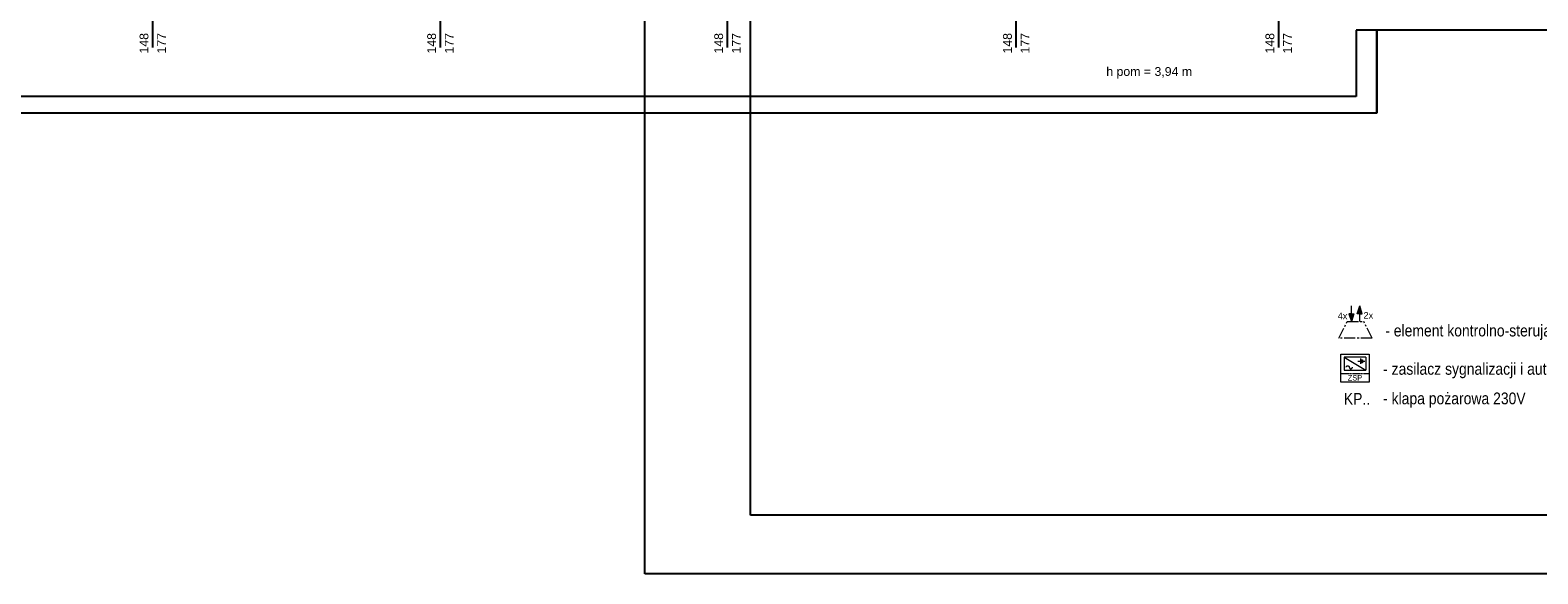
# Model space of a CAD drawing. Header units: millimetres. Extents: x -165365 to -33565, y 7406 to 103342.
# Tile 247 of 256: x -119377 to -93692, y 59977 to 69243. Entities that reach past the tile are written whole.
import ezdxf

# ---------------------------------------------------------------- set-up
doc = ezdxf.new("R2010")
doc.units = ezdxf.units.MM
doc.header["$MEASUREMENT"] = 0
for name, pattern in [('CENTER2', [28.575, 19.05, -3.175, 3.175, -3.175]), ('HIDDENX2', [0.75, 0.5, -0.25]), ('Wipeout_Contour', [1000, 0, -1000])]:
    doc.linetypes.add(name, pattern=pattern)
for name, color, linetype in [('ELEK OPIS', 140, 'Continuous'), ('Obiekt', 252, 'Continuous'), ('Strop', 252, 'Continuous'), ('Tekst', 252, 'Continuous'), ('Ściana', 252, 'Continuous')]:
    doc.layers.add(name, color=color, linetype=linetype)
doc.layers.add('Linia SSP', color=240, linetype='Continuous', lineweight=35)
doc.styles.add('Arial', font='arial.ttf')
doc.styles.add('Times new roman', font='arial.ttf')

# ---------------------------------------------------------------- blocks, each defined once
blk = doc.blocks.new('A$C67C5DD2D')
at = {"layer": 'Obiekt', "color": 252}
for p, q in [((48078, 1110), (48078, 1860)), ((52978, 1110), (52978, 1860)), ((57868, 1110), (57868, 1860)), ((62788, 1110), (62788, 1860)), ((67258, 1110), (67258, 1860))]:
    blk.add_line(p, q, dxfattribs=at)
at = {"layer": 'Strop', "flags": 128}
blk.add_lwpolyline([(39649, 29445, -0.017918), (47227, 28726, -0.007769), (50493, 28246), (50493, 28246, -0.034913), (68308, 24063, -0.031398), (82277, 18750, -0.003589), (83855, 18009, -0.015549), (90302, 14552, -0.016829), (97898, 9845), (97898, 6106), (90648, 6106), (90648, 1410), (68928, 1410), (68928, 0), (25198, 0)], format="xyb", dxfattribs=at)
at = {"layer": 'Obiekt', "color": 252, "char_height": 150, "attachment_point": 7, "rotation": 90, "style": 'Arial'}
for s, insert in [('\\A1;{\\fArial|b0|i0|c238|p38;148}', (48005, 1010)), ('\\A1;{\\fArial|b0|i0|c238|p38;177}', (48303, 1010)), ('\\A1;{\\fArial|b0|i0|c238|p38;148}', (52905, 1010)), ('\\A1;{\\fArial|b0|i0|c238|p38;177}', (53203, 1010)), ('\\A1;{\\fArial|b0|i0|c238|p38;148}', (57795, 1010)), ('\\A1;{\\fArial|b0|i0|c238|p38;177}', (58093, 1010)), ('\\A1;{\\fArial|b0|i0|c238|p38;148}', (62715, 1010)), ('\\A1;{\\fArial|b0|i0|c238|p38;177}', (63013, 1010)), ('\\A1;{\\fArial|b0|i0|c238|p38;148}', (67185, 1010)), ('\\A1;{\\fArial|b0|i0|c238|p38;177}', (67483, 1010))]:
    blk.add_mtext(s, dxfattribs=dict(at, insert=insert))
at = {"layer": 'Tekst', "color": 252, "insert": (65052, 779), "char_height": 150, "attachment_point": 2, "style": 'Times new roman'}
blk.add_mtext('\\A1;{\\fArial|b0|i0|c0|p38;h pom = 3,94 m}', dxfattribs=at)
at = {"color": 252, "linetype": 'Wipeout_Contour', "lineweight": 0, "ltscale": 391702.444646}
blk.add_wipeout([(68578, 1407), (68578, 280), (68928, 0), (68928, 1407)], dxfattribs=at).dxf.layer = 'Ściana'
at = {"layer": 'Ściana', "color": 252, "flags": 128}
for points in [[(68578, 1407), (68578, 280)], [(68928, 1407), (68578, 1407)], [(68928, 0), (68928, 1407)]]:
    blk.add_lwpolyline(points, dxfattribs=at)
at = {"color": 252, "linetype": 'Wipeout_Contour', "lineweight": 0, "ltscale": 477383.047514}
blk.add_wipeout([(68578, 280), (25538, 280), (25198, 0), (68928, 0)], dxfattribs=at).dxf.layer = 'Ściana'
at = {"layer": 'Ściana', "color": 252, "flags": 128}
for points in [[(68578, 280), (25538, 280)], [(25198, 0), (68928, 0)]]:
    blk.add_lwpolyline(points, dxfattribs=at)
blk = doc.blocks.new('4wej2wyj')
at = {"layer": 'Linia SSP', "linetype": 'CENTER2', "lineweight": 0}
blk.add_hatch(color=256, dxfattribs=at).paths.add_polyline_path([(-17.1, 41.5), (-21.1, 54.9), (-25.2, 41.5), (-21.1, 41.5)])
h = blk.add_hatch(color=256, dxfattribs=at)
h.paths.add_polyline_path([(-35.2, 28.2), (-31.2, 41.5), (-35.2, 41.5)])
h.paths.add_polyline_path([(-35.2, 28.2), (-35.2, 41.5), (-39.3, 41.5)])
for p, q in [((-35.2, 41.5), (-35.2, 54.9)), ((-25.2, 41.5), (-21.1, 54.9)), ((-17.1, 41.5), (-21.1, 54.9)), ((-56.4, 0), (-42.3, 28.2)), ((-42.3, 28.2), (-14.1, 28.2)), ((-35.2, 41.5), (-39.3, 41.5)), ((-39.3, 41.5), (-35.2, 28.2)), ((-35.2, 41.5), (-31.2, 41.5)), ((-31.2, 41.5), (-35.2, 28.2)), ((-21.1, 41.5), (-25.2, 41.5)), ((-21.1, 28.2), (-21.1, 41.5)), ((-21.1, 41.5), (-17.1, 41.5)), ((0, 0), (-14.1, 28.2)), ((0, 0), (-56.4, 0))]:
    blk.add_line(p, q, dxfattribs=at)
at = {"layer": 'Linia SSP', "linetype": 'CENTER2', "lineweight": 0, "style": 'Arial'}
for s, p in [('4x', (-58.6, 32.4)), ('2x', (-14.6, 33.4))]:
    blk.add_text(s, height=11.25, dxfattribs=at).set_placement(p)
blk = doc.blocks.new('ZSP')
at = {"layer": 'Linia SSP', "linetype": 'ByBlock', "lineweight": 0}
blk.add_hatch(color=256, dxfattribs=at).paths.add_polyline_path([(35.3, 38.3), (36.8, 38.3), (36.8, 32.8), (35.3, 32.8)])
at = {"layer": 'Linia SSP', "lineweight": 0}
for p, q in [((5.6, 42.4), (5.6, 20.6)), ((42.4, 42.4), (5.6, 42.4)), ((5.6, 42.4), (42.4, 20.6)), ((42.4, 42.4), (42.4, 20.6)), ((5.6, 20.6), (42.4, 20.6))]:
    blk.add_line(p, q, dxfattribs=at)
at = {"layer": 'Linia SSP', "linetype": 'ByBlock', "lineweight": 0}
for p, q in [((28.7, 35.7), (33.4, 35.7)), ((33.4, 40.4), (33.4, 31)), ((36.8, 35.7), (40.7, 35.7))]:
    blk.add_line(p, q, dxfattribs=at)
at = {"layer": 'Linia SSP', "linetype": 'HIDDENX2', "lineweight": 0}
blk.add_line((0, 15), (48, 15), dxfattribs=at)
at = {"layer": 'Linia SSP', "lineweight": 0}
blk.add_lwpolyline([(0, 48), (48, 48), (48, 0), (0, 0)], close=True, dxfattribs=at)
blk.add_lwpolyline([(9.1, 25.4), (9.2, 26.2), (9.5, 26.7), (9.9, 27.3), (10.3, 27.6), (11, 27.9), (11.4, 28), (12, 28), (12.8, 27.8), (13.2, 27.5), (13.8, 27), (14.1, 26.5), (14.3, 25.9), (14.3, 25.4), (14.4, 24.8), (14.6, 24.3), (14.7, 24), (15, 23.7), (15.5, 23.3), (16, 23), (16.5, 22.9), (16.9, 22.8), (17.5, 22.9), (18, 23.1), (18.4, 23.3), (18.8, 23.6), (19.1, 24.1), (19.4, 24.6), (19.5, 25.2), (19.5, 25.7)], dxfattribs=at)
at = {"layer": 'Linia SSP', "linetype": 'ByBlock', "lineweight": 0}
blk.add_lwpolyline([(35.3, 38.3), (36.8, 38.3), (36.8, 32.8), (35.3, 32.8)], close=True, dxfattribs=at)
at = {"layer": 'Linia SSP', "lineweight": 0}
blk.add_text('ZSP', height=9.38, dxfattribs=at).set_placement((11.8, 2.8))

msp = doc.modelspace()

# ---------------------------------------------------------------- block references
msp.add_blockref('A$C67C5DD2D', (-165365.15013, 67834.47819))
at = {"layer": 'Linia SSP', "xscale": 10, "yscale": 10, "zscale": 10}
for name, p in [('4wej2wyj', (-96516.45928, 63992.95114)), ('ZSP', (-97047.36208, 63243.93973))]:
    msp.add_blockref(name, p, dxfattribs=at)

# ---------------------------------------------------------------- texts
at = {"layer": 'ELEK OPIS', "color": 7, "style": 'Arial', "width": 0.85}
for s, p in [('- element kontrolno-sterujący 4wej/2wyj.', (-96291.22075, 64023.11055)), ('- zasilacz sygnalizacji i automatyki pożarowej', (-96328.50568, 63370.21932)), ('- klapa pożarowa 230V', (-96328.50568, 62867.41928))]:
    msp.add_text(s, height=200, dxfattribs=at).set_placement(p)
at = {"layer": 'Linia SSP', "style": 'Arial', "width": 0.85}
msp.add_text('KP..', height=200, dxfattribs=at).set_placement((-96997.76186, 62859.9753))

# ---------------------------------------------------------------- next in the draw order: linework, layer by layer
msp.add_lwpolyline([(-108904.5, 59977.30806), (-108904.5, 101977.30806), (-48904.5, 101977.30806), (-48904.5, 59977.30806)], close=True)
at = {"layer": 'ELEK OPIS'}
msp.add_lwpolyline([(-107104.5, 60977.30806), (-107104.5, 100977.30806), (-49904.5, 100977.30806), (-49904.5, 60977.30806)], close=True, dxfattribs=at)

doc.saveas('drawing.dxf')
